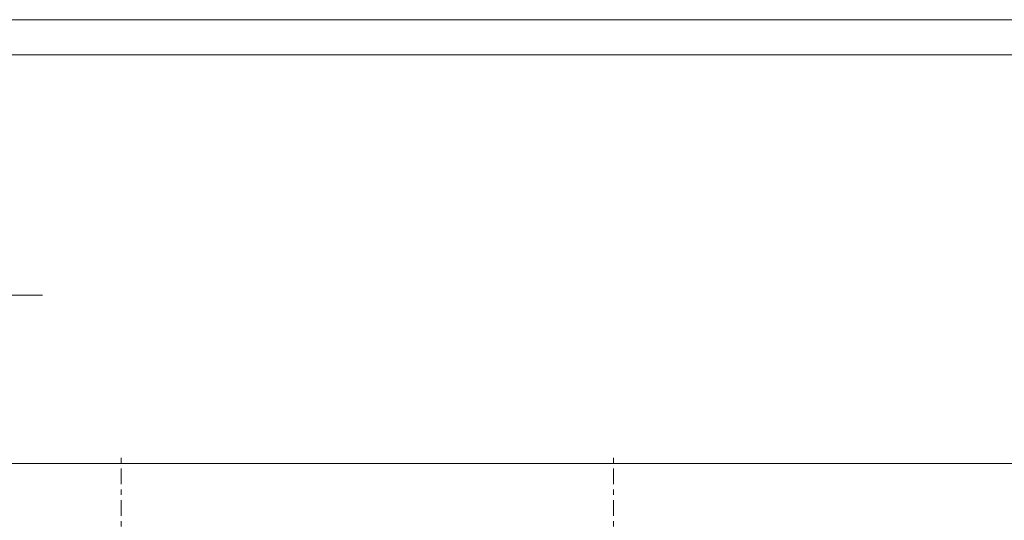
# Model space of a CAD drawing. Header units: millimetres. Extents: x -76 to 1111, y -178 to 661.
# Tile 77 of 91: x 356 to 468, y 604 to 661. Entities that reach past the tile are written whole.
import ezdxf

# ---------------------------------------------------------------- set-up
doc = ezdxf.new("R2010")
doc.units = ezdxf.units.MM
doc.header["$LTSCALE"] = 0.6
doc.linetypes.add('XKITLINE00', pattern=[0])
doc.linetypes.add('XKITLINE03', pattern=[6, 3, -1, 1, -1])
for name, color, linetype, lineweight in [('DrawingSheet', 5, 'Continuous', 0), ('OtherObjectType', 1, 'Continuous', 0), ('S-GRID', 1, 'Continuous', 0), ('Z-DIMENSIONS', 1, 'Continuous', 0)]:
    doc.layers.add(name, color=color, linetype=linetype, lineweight=lineweight)

msp = doc.modelspace()

# ---------------------------------------------------------------- linework, layer by layer
at = {"layer": 'DrawingSheet', "color": 2, "linetype": 'XKITLINE00', "lineweight": 0}
msp.add_line((1110.77, 660.59), (-76.23, 660.59), dxfattribs=at)
at = {"layer": 'DrawingSheet', "color": 3, "linetype": 'XKITLINE00', "lineweight": 0}
msp.add_line((1106.77, 656.59), (-72.23, 656.59), dxfattribs=at)
at = {"layer": 'OtherObjectType', "color": 1, "linetype": 'XKITLINE00', "lineweight": 0}
msp.add_line((324.43, 629.28), (358.52, 629.28), dxfattribs=at)
at = {"layer": 'S-GRID', "color": 1, "linetype": 'XKITLINE03', "lineweight": 0}
for p, q in [((367.46, 578.99), (367.46, 611.29)), ((423.46, 578.99), (423.46, 611.29))]:
    msp.add_line(p, q, dxfattribs=at)
at = {"layer": 'Z-DIMENSIONS', "color": 7, "linetype": 'XKITLINE00', "lineweight": 0}
msp.add_line((-23.54, 610.14), (646.46, 610.14), dxfattribs=at)

doc.saveas('drawing.dxf')
